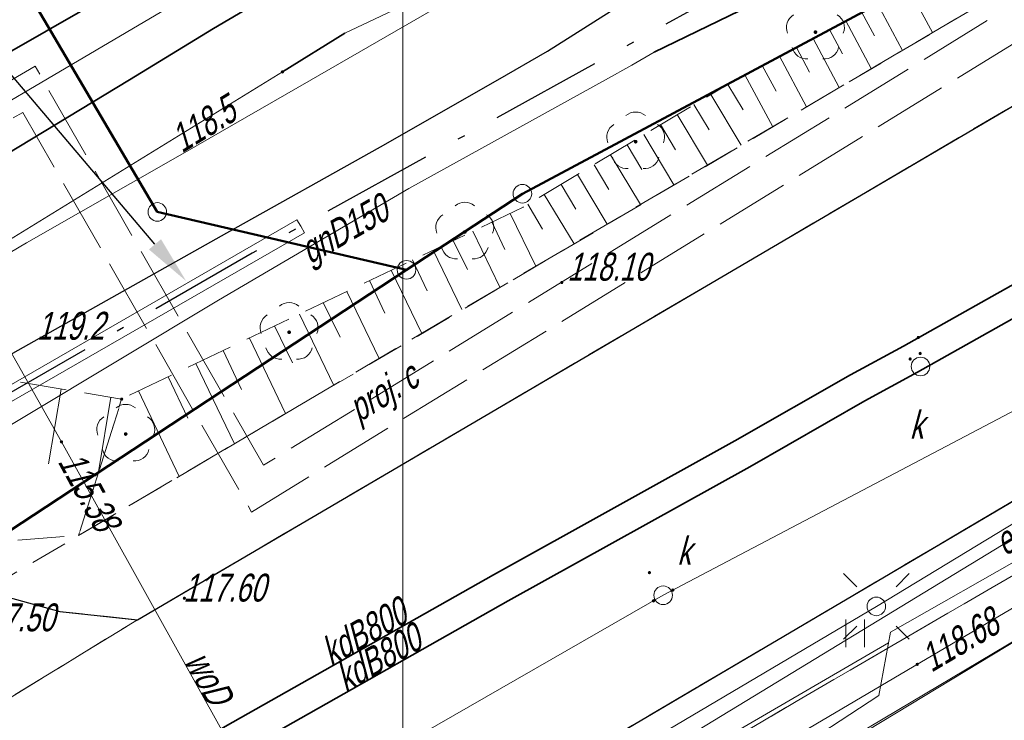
# Model space of a CAD drawing. Extents: x 7463256 to 7464485, y 5957341 to 5958260.
# Tile 188 of 256: x 7463990 to 7464016, y 5957812 to 5957831. Entities that reach past the tile are written whole.
import ezdxf
from ezdxf import colors
from ezdxf.entities.mleader import LeaderData, LeaderLine
from ezdxf.enums import TextEntityAlignment as Align
from ezdxf.math import Vec2, Vec3

# ---------------------------------------------------------------- set-up
doc = ezdxf.new("R2010")
doc.units = 0
doc.header["$MEASUREMENT"] = 0
for name, pattern in [('1.5_0.5', [2, 1.5, -0.5]), ('218-500', [1, 0.5, -0.5]), ('GAK', [5.2, 3, -1, 0.2, -1]), ('l219_500', [0]), ('mz1.0_0.5', [1.5, 1, -0.5]), ('mz1.25_0.5', [1.75, 1.25, -0.5]), ('mz2.0_0.5', [2.5, 2, -0.5])]:
    doc.linetypes.add(name, pattern=pattern)
doc.layers.get('0').update_dxf_attribs({"color": 2, "linetype": 'CONTINUOUS', "lineweight": 5})
for name, color, linetype in [('000 Inne (niezydentyfikowane)', 7, 'CONTINUOUS'), ('202-Punkt graniczny stabilizowany trwale', 7, 'CONTINUOUS'), ('218-Granica użytku', 7, 'CONTINUOUS'), ('219-Linia granicy', 7, 'CONTINUOUS'), ('chodnik (powierzchnia)', 7, 'CONTINUOUS'), ('drzewo liściaste (punkt)', 7, 'CONTINUOUS'), ('jezdnia (powierzchnia)', 7, 'CONTINUOUS'), ('krawężnik (linia)', 7, 'CONTINUOUS'), ('latarnia na słupie lub maszcie (punkt)', 7, 'CONTINUOUS'), ('przewód ciepłowniczy (linia)', 7, 'CONTINUOUS'), ('przewód ciepłowniczy - projektowany lub w budowie (linia) - ob. projektowany', 7, 'CONTINUOUS'), ('przewód ciepłowniczy - projektowany lub w budowie (linia) - ob. projektowany-Atr1', 7, 'CONTINUOUS'), ('przewód elektroenergetyczny (linia)', 7, 'CONTINUOUS'), ('przewód elektroenergetyczny (linia)-Atr1', 7, 'CONTINUOUS'), ('przewód gazowy (linia)', 7, 'CONTINUOUS'), ('przewód gazowy (linia)-Atr1', 7, 'CONTINUOUS'), ('przewód kanalizacyjny (linia)', 7, 'CONTINUOUS'), ('przewód kanalizacyjny (linia)-Atr1', 7, 'CONTINUOUS'), ('przewód telekomunikacyjny (linia)', 7, 'CONTINUOUS'), ('przewód wodociągowy (linia)', 7, 'CONTINUOUS'), ('przewód wodociągowy (linia)-Atr1', 7, 'CONTINUOUS'), ('punkt o określonej wysokości (sieć elektroenergetyczna)', 7, 'CONTINUOUS'), ('punkt o określonej wysokości (sieć elektroenergetyczna)-Atr2', 7, 'CONTINUOUS'), ('punkt o określonej wysokości (sieć kanalizacyjna)', 7, 'CONTINUOUS'), ('punkt o określonej wysokości (sieć telekomunikacyjna)', 7, 'CONTINUOUS'), ('punkt o określonej wysokości (sieć telekomunikacyjna)-Atr2', 7, 'CONTINUOUS'), ('punkt o określonej wysokości (sieć wodociągowa)', 7, 'CONTINUOUS'), ('punkt o określonej wysokości (sieć wodociągowa)-Atr2', 7, 'CONTINUOUS'), ('punkt wysokościowy naturalny', 7, 'CONTINUOUS'), ('punkt wysokościowy naturalny-Atr2', 7, 'CONTINUOUS'), ('punkt wysokościowy sztuczny', 7, 'CONTINUOUS'), ('punkt wysokościowy sztuczny-Atr2', 7, 'CONTINUOUS'), ('rura ochronna - przewód ciepłowniczy (linia)', 7, 'CONTINUOUS'), ('rura ochronna - przewód elektroenergetyczny (linia)', 7, 'CONTINUOUS'), ('rura ochronna - przewód gazowy (linia)', 7, 'CONTINUOUS'), ('rura ochronna - przewód kanalizacyjny (linia)', 7, 'CONTINUOUS'), ('skarpa nieumocniona (powierzchnia)', 7, 'CONTINUOUS'), ('studzienka okrągła - przewód kanalizacyjny (punkt)', 7, 'CONTINUOUS'), ('studzienka okrągła - przewód kanalizacyjny (punkt)-Atr17', 7, 'CONTINUOUS'), ('słup (punkt)', 7, 'CONTINUOUS'), ('trawnik (powierzchnia)', 7, 'CONTINUOUS'), ('trawnik (powierzchnia) - symbol', 7, 'CONTINUOUS'), ('Wstawianie ramki sekcyjnej z opisem', 7, 'CONTINUOUS')]:
    doc.layers.add(name, color=color, linetype=linetype)
for name, color, linetype, lineweight in [('@proj.rury', 7, 'CONTINUOUS', 20), ('____proj LSN', 1, 'CONTINUOUS', 5), ('OBMBS-21-18876-opis proj', 1, 'CONTINUOUS', 18)]:
    doc.layers.add(name, color=color, linetype=linetype, lineweight=lineweight)
doc.styles.get("Standard").update_dxf_attribs({"font": 'txt', "width": 0.75})

# ---------------------------------------------------------------- blocks, each defined once
blk = doc.blocks.new('PW01')
at = {"linetype": 'Continuous', "lineweight": 13}
h = blk.add_hatch(color=0, dxfattribs=at)
edge = h.paths.add_edge_path()
edge.add_arc((0, 0), 0.045, 0, 360)
blk = doc.blocks.new('OP021')
at = {"linetype": 'Continuous', "lineweight": 13}
h = blk.add_hatch(color=0, dxfattribs=at)
edge = h.paths.add_edge_path()
edge.add_arc((0, 0), 0.05, 0, 360)
at = {"color": 0, "linetype": 'Continuous', "lineweight": 13}
for centre, start, end in [((0, 0.4), 49.272, 130.728), ((-0.38, 0.124), 121.308, 202.548), ((0.38, 0.124), 337.452, 58.692), ((-0.235, -0.324), 193.221, 274.871), ((0.235, -0.324), 265.129, 346.779)]:
    blk.add_arc(centre, 0.4, start, end, dxfattribs=at)
blk = doc.blocks.new('PW02')
at = {"linetype": 'Continuous', "lineweight": 13}
h = blk.add_hatch(color=0, dxfattribs=at)
edge = h.paths.add_edge_path()
edge.add_arc((0, 0), 0.045, 0, 360)
blk = doc.blocks.new('US15')
at = {"color": 0, "linetype": 'Continuous', "lineweight": 13}
blk.add_circle((0, 0), 0.25, dxfattribs=at)
blk = doc.blocks.new('SM04')
at = {"color": 0, "linetype": 'Continuous', "lineweight": 13}
blk.add_circle((0, 0), 0.25, dxfattribs=at)
blk = doc.blocks.new('SM011')
at = {"color": 0, "linetype": 'Continuous', "lineweight": 13}
for p, q in [((-0.53, 0.531), (-0.883, 0.884)), ((0.531, 0.531), (0.884, 0.884)), ((-0.53, -0.53), (-0.883, -0.883)), ((0.531, -0.53), (0.884, -0.883))]:
    blk.add_line(p, q, dxfattribs=at)
blk = doc.blocks.new('TU04')
at = {"color": 0, "linetype": 'Continuous', "lineweight": 13}
for p, q in [((0, 0), (0, 0.75)), ((0.5, 0), (0.5, 0.75))]:
    blk.add_line(p, q, dxfattribs=at)
blk = doc.blocks.new('202')
at = {"color": 0, "linetype": 'Continuous', "lineweight": 0}
blk.add_circle((0, 0), 0.25, dxfattribs=at)

msp = doc.modelspace()

# ---------------------------------------------------------------- linework, layer by layer
at = {"layer": '000 Inne (niezydentyfikowane)', "color": 7, "linetype": 'Continuous', "lineweight": 13}
for p, q in [((7464013.61, 5957831.52), (7464014.26, 5957830.31)), ((7464012.78, 5957831.08), (7464013.45, 5957829.83)), ((7464011.93, 5957830.62), (7464012.61, 5957829.34)), ((7464012.36, 5957830.85), (7464012.7, 5957830.22)), ((7464011.49, 5957830.39), (7464011.84, 5957829.74)), ((7464011.05, 5957830.15), (7464011.75, 5957828.83)), ((7464010.6, 5957829.91), (7464010.95, 5957829.24)), ((7464010.14, 5957829.67), (7464010.87, 5957828.31)), ((7464009.68, 5957829.42), (7464010.05, 5957828.73)), ((7464009.21, 5957829.17), (7464009.96, 5957827.77)), ((7464008.75, 5957828.91), (7464009.16, 5957828.23)), ((7464008.29, 5957828.64), (7464009.11, 5957827.28)), ((7464007.84, 5957828.37), (7464008.25, 5957827.69)), ((7464007.39, 5957828.1), (7464008.2, 5957826.74)), ((7464006.94, 5957827.83), (7464007.34, 5957827.15)), ((7464006.49, 5957827.56), (7464007.3, 5957826.21)), ((7464006.04, 5957827.29), (7464006.44, 5957826.62)), ((7464005.59, 5957827.02), (7464006.4, 5957825.68)), ((7464005.15, 5957826.75), (7464005.55, 5957826.08)), ((7464004.7, 5957826.49), (7464005.5, 5957825.15)), ((7464004.26, 5957826.22), (7464004.66, 5957825.55)), ((7464003.81, 5957825.95), (7464004.61, 5957824.62)), ((7464003.37, 5957825.69), (7464003.76, 5957825.02)), ((7464002.89, 5957825.44), (7464003.58, 5957824.02)), ((7464002.4, 5957825.21), (7464002.75, 5957824.47)), ((7464001.89, 5957824.96), (7464002.61, 5957823.45)), ((7464001.36, 5957824.71), (7464001.74, 5957823.93)), ((7464000.82, 5957824.45), (7464001.59, 5957822.85)), ((7464000.26, 5957824.19), (7464000.66, 5957823.36)), ((7463999.69, 5957823.91), (7464000.51, 5957822.21)), ((7463999.1, 5957823.63), (7463999.52, 5957822.75)), ((7463998.49, 5957823.34), (7463999.36, 5957821.53)), ((7463997.86, 5957823.04), (7463998.31, 5957822.11)), ((7463997.22, 5957822.73), (7463998.14, 5957820.81)), ((7463996.55, 5957822.41), (7463997.03, 5957821.42)), ((7463995.87, 5957822.08), (7463996.84, 5957820.05)), ((7463995.16, 5957821.75), (7463995.66, 5957820.7)), ((7463994.43, 5957821.4), (7463995.47, 5957819.24)), ((7463993.68, 5957821.04), (7463994.21, 5957819.93)), ((7463990.8, 5957820.71), (7463990.46, 5957818.7)), ((7463992.88, 5957820.66), (7463993.98, 5957818.36)), ((7463992.14, 5957820.49), (7463991.81, 5957818.48))]:
    msp.add_line(p, q, dxfattribs=at)
at = {"layer": '218-Granica użytku', "color": 3, "linetype": '218-500', "lineweight": 18, "flags": 128}
for points in [[(7464034.05, 5957842.44), (7464003.22, 5957825.97)], [(7463990.15, 5957830.98), (7463993.39, 5957825.48)], [(7464003.22, 5957825.97), (7464000.1, 5957823.92)], [(7463993.39, 5957825.48), (7464000.1, 5957823.92)], [(7464000.1, 5957823.92), (7463972.66, 5957805.88)]]:
    msp.add_lwpolyline(points, dxfattribs=at)
at = {"layer": '219-Linia granicy', "color": 3, "linetype": 'l219_500', "lineweight": 50, "flags": 128}
for points in [[(7464034.05, 5957842.44), (7464003.22, 5957825.97)], [(7463993.39, 5957825.48), (7463990.15, 5957830.98)], [(7464003.22, 5957825.97), (7464000.1, 5957823.92)], [(7464000.1, 5957823.92), (7463993.39, 5957825.48)], [(7464000.1, 5957823.92), (7463972.66, 5957805.88)]]:
    msp.add_lwpolyline(points, dxfattribs=at)
at = {"layer": '@proj.rury'}
for p, q in [((7463976.177, 5957813.192), (7463997.151, 5957825.266)), ((7463997.151, 5957825.266), (7463997.251, 5957825.093)), ((7463997.351, 5957824.919), (7463997.251, 5957825.093)), ((7463976.376, 5957812.845), (7463997.351, 5957824.919))]:
    msp.add_line(p, q, dxfattribs=at)
at = {"layer": 'chodnik (powierzchnia)', "color": 7, "linetype": 'mz1.0_0.5', "lineweight": 18, "flags": 128}
for points in [[(7463988.75, 5957815.28), (7464034.36, 5957842.14), (7464028.16, 5957849.53), (7464028.27, 5957849.56), (7464028.54, 5957849.63), (7464028.82, 5957849.69), (7464029.1, 5957849.73), (7464029.39, 5957849.75), (7464029.67, 5957849.76), (7464029.96, 5957849.75), (7464030.24, 5957849.73), (7464030.52, 5957849.69), (7464030.77, 5957849.64), (7464031.02, 5957849.57), (7464031.26, 5957849.49), (7464031.5, 5957849.4), (7464033.98, 5957846.34), (7464034.25, 5957846.49), (7464036.19, 5957843.22), (7464036.42, 5957841.89), (7464036.35, 5957840.19), (7464021.02, 5957831.03), (7463992.86, 5957814.5), (7463990.77, 5957814.72)], [(7464044.81, 5957827.52), (7463993.27, 5957797.42), (7463967.7, 5957782.68), (7463966.96, 5957782.3), (7463925.12, 5957757.84), (7463915.69, 5957753.07), (7463914.83, 5957754.63), (7463914.43, 5957756.26), (7463923.36, 5957761.47), (7463965, 5957785.93), (7463991.54, 5957801.2), (7464040.11, 5957829.49), (7464042.09, 5957829.03), (7464043.6, 5957828.27)]]:
    msp.add_lwpolyline(points, close=True, dxfattribs=at)
at = {"layer": 'jezdnia (powierzchnia)', "color": 7, "linetype": '1.5_0.5', "lineweight": 18, "flags": 128}
msp.add_lwpolyline([(7464435.78, 5957969.39), (7464432.43, 5957972.86), (7464429.42, 5957974.41), (7464426.04, 5957975.11), (7464423.57, 5957975.29), (7464415.47, 5957975.65), (7464371.24, 5957977.61), (7464365.3, 5957977.72), (7464358.84, 5957977.54), (7464346.65, 5957976.28), (7464334.12, 5957974.86), (7464314.08, 5957972.37), (7464311.27, 5957971.79), (7464308.65, 5957970.79), (7464306.54, 5957969.49), (7464304.63, 5957967.74), (7464302.38, 5957964.84), (7464301.74, 5957963.57), (7464301.19, 5957962.16), (7464300.69, 5957960.13), (7464300.42, 5957957.35), (7464300.44, 5957956.63), (7464301.34, 5957947.07), (7464297.39, 5957932.65), (7464296.35, 5957938.67), (7464295.41, 5957944.67), (7464295.17, 5957946.64), (7464294.07, 5957955.56), (7464293.61, 5957956.95), (7464292.71, 5957958.8), (7464291.04, 5957961.16), (7464288.7, 5957963.43), (7464286.48, 5957964.87), (7464282.67, 5957966.24), (7464279.68, 5957966.6), (7464275.55, 5957966.1), (7464272.53, 5957965.24), (7464268.15, 5957963.7), (7464261.6, 5957961.09), (7464256.13, 5957958.63), (7464254.19, 5957957.73), (7464203.13, 5957927.95), (7464201.44, 5957926.95), (7464180.61, 5957914.62), (7464165.37, 5957905.54), (7464161.93, 5957903.53), (7464100.25, 5957867.28), (7464064.71, 5957846.22), (7464055.2, 5957840.55), (7464053.84, 5957839.49), (7464052.69, 5957837.84), (7464051.91, 5957836.3), (7464051.31, 5957834.34), (7464051.05, 5957832.31), (7464051.31, 5957830.32), (7464051.63, 5957829.49), (7464053.32, 5957826.48), (7464047.06, 5957824.65), (7464046.37, 5957825.86), (7464044.81, 5957827.52), (7464043.6, 5957828.27), (7464042.09, 5957829.03), (7464040.11, 5957829.49), (7464038.12, 5957829.49), (7464036.05, 5957829.05), (7464034.47, 5957828.33), (7463990.77, 5957802.57), (7463984.67, 5957799.1), (7463963.97, 5957788.11), (7463953.9, 5957782.45), (7463916.77, 5957760.61), (7463915.43, 5957759.41), (7463915.19, 5957759.06), (7463914.98, 5957758.7), (7463914.81, 5957758.32), (7463914.66, 5957757.92), (7463914.55, 5957757.51), (7463914.48, 5957757.1), (7463914.44, 5957756.68), (7463914.43, 5957756.26), (7463914.83, 5957754.63), (7463915.69, 5957753.07), (7463915.97, 5957752.41), (7463916.13, 5957752.13), (7463917.59, 5957749.55), (7463915.13, 5957748.12), (7463913.12, 5957750.74), (7463911.87, 5957752.81), (7463910.63, 5957754.01), (7463910.25, 5957754.23), (7463909.85, 5957754.42), (7463909.44, 5957754.57), (7463909.02, 5957754.68), (7463908.58, 5957754.76), (7463908.15, 5957754.79), (7463907.71, 5957754.78), (7463907.27, 5957754.73), (7463905.57, 5957754.08), (7463866.26, 5957731.41), (7463858.61, 5957727.02), (7463857.72, 5957725.98), (7463855.16, 5957717.14), (7463854.76, 5957719.2), (7463853.89, 5957720.78), (7463852.79, 5957721.69), (7463851.14, 5957722.42), (7463850.42, 5957722.32), (7463846.1, 5957719.79), (7463840.56, 5957716.65), (7463836.11, 5957713.89), (7463831.61, 5957710.47), (7463828.31, 5957707.66), (7463822.22, 5957701.89), (7463817.3, 5957696.82), (7463812.7, 5957691.61), (7463812.45, 5957691.34), (7463806.98, 5957684.37), (7463803.64, 5957679.75), (7463801.45, 5957676.28), (7463793.55, 5957663.48), (7463792.86, 5957661.7), (7463792.97, 5957659.75), (7463793.77, 5957657.97), (7463795.13, 5957656.54), (7463794.29, 5957652.43), (7463792.69, 5957652.63), (7463790.95, 5957652.54), (7463789.5, 5957652.32), (7463787.98, 5957651.93), (7463786.22, 5957650.98), (7463785.18, 5957649.81), (7463783.63, 5957647.28), (7463741.4, 5957578.12), (7463740.09, 5957575.93), (7463739.68, 5957574.67), (7463739.8, 5957572.76), (7463740.25, 5957571.39), (7463740.85, 5957570.49), (7463741.87, 5957569.43), (7463743.26, 5957568.37), (7463741.42, 5957565.08), (7463740.12, 5957565.67), (7463738.77, 5957566.02), (7463737.29, 5957566.06), (7463735.98, 5957565.85), (7463734.34, 5957565.14), (7463733.02, 5957564.22), (7463732.29, 5957563.18), (7463701.08, 5957512.16), (7463700.31, 5957510.77), (7463700.32, 5957510.77), (7463696.94, 5957505.36), (7463687.39, 5957489.52), (7463687.14, 5957489.11), (7463686.89, 5957488.7), (7463686.65, 5957488.29), (7463686.42, 5957487.87), (7463686.19, 5957487.45), (7463685.97, 5957487.02), (7463685.76, 5957486.59), (7463685.55, 5957486.16), (7463685.35, 5957485.73), (7463685.15, 5957485.29), (7463684.96, 5957484.85), (7463684.77, 5957484.4), (7463684.58, 5957483.96), (7463684.39, 5957483.51), (7463684.21, 5957483.06), (7463684.03, 5957482.61), (7463683.85, 5957482.17), (7463683.67, 5957481.72), (7463683.5, 5957481.27), (7463683.32, 5957480.81), (7463683.15, 5957480.36), (7463682.98, 5957479.91), (7463682.81, 5957479.45), (7463682.65, 5957479), (7463682.49, 5957478.54), (7463682.32, 5957478.08), (7463682.17, 5957477.62), (7463682.01, 5957477.15), (7463681.86, 5957476.69), (7463681.71, 5957476.22), (7463681.56, 5957475.76), (7463681.41, 5957475.29), (7463681.27, 5957474.82), (7463681.13, 5957474.35), (7463681, 5957473.88), (7463680.87, 5957473.41), (7463680.74, 5957472.94), (7463680.61, 5957472.47), (7463680.48, 5957471.99), (7463680.36, 5957471.52), (7463680.25, 5957471.05), (7463680.13, 5957470.57), (7463680.02, 5957470.09), (7463679.91, 5957469.61), (7463679.81, 5957469.12), (7463679.71, 5957468.64), (7463679.61, 5957468.16), (7463679.52, 5957467.67), (7463679.42, 5957467.19), (7463679.33, 5957466.7), (7463679.25, 5957466.22), (7463679.16, 5957465.73), (7463679.08, 5957465.25), (7463679, 5957464.76), (7463678.93, 5957464.27), (7463678.85, 5957463.78), (7463678.78, 5957463.28), (7463678.72, 5957462.79), (7463678.65, 5957462.3), (7463678.59, 5957461.81), (7463678.53, 5957461.31), (7463678.47, 5957460.82), (7463678.42, 5957460.33), (7463678.36, 5957459.83), (7463678.31, 5957459.34), (7463678.26, 5957458.84), (7463678.22, 5957458.35), (7463678.17, 5957457.85), (7463678.13, 5957457.36), (7463678.09, 5957456.86), (7463678.05, 5957456.37), (7463678.02, 5957455.87), (7463677.99, 5957455.41), (7463677.96, 5957454.94), (7463677.93, 5957454.48), (7463677.91, 5957454.01), (7463677.89, 5957453.55), (7463677.87, 5957453.08), (7463677.86, 5957452.62), (7463677.85, 5957452.15), (7463677.84, 5957451.69), (7463677.84, 5957451.22), (7463677.84, 5957450.76), (7463677.85, 5957450.29), (7463677.86, 5957449.83), (7463677.87, 5957449.36), (7463670.59, 5957467.12), (7463670.68, 5957467.58), (7463670.78, 5957468.04), (7463670.89, 5957468.5), (7463670.99, 5957468.96), (7463671.11, 5957469.42), (7463671.22, 5957469.87), (7463671.34, 5957470.33), (7463671.46, 5957470.78), (7463671.59, 5957471.24), (7463671.72, 5957471.69), (7463671.86, 5957472.14), (7463672, 5957472.59), (7463672.14, 5957473.04), (7463673.46, 5957477.28), (7463673.58, 5957477.76), (7463673.68, 5957478.24), (7463673.77, 5957478.73), (7463673.84, 5957479.22), (7463673.89, 5957479.71), (7463673.93, 5957480.2), (7463673.95, 5957480.7), (7463673.95, 5957481.19), (7463673.93, 5957481.63), (7463673.91, 5957482.08), (7463673.86, 5957482.52), (7463673.81, 5957482.96), (7463673.74, 5957483.4), (7463673.66, 5957483.84), (7463673.57, 5957484.28), (7463673.47, 5957484.71), (7463673.35, 5957485.14), (7463673.2, 5957485.61), (7463673.02, 5957486.08), (7463672.82, 5957486.54), (7463672.6, 5957486.99), (7463672.36, 5957487.42), (7463672.1, 5957487.85), (7463671.82, 5957488.26), (7463671.52, 5957488.66), (7463671.25, 5957489.02), (7463670.95, 5957489.36), (7463670.64, 5957489.68), (7463670.3, 5957489.97), (7463669.95, 5957490.25), (7463669.57, 5957490.5), (7463669.19, 5957490.73), (7463668.78, 5957490.93), (7463668.37, 5957491.1), (7463667.96, 5957491.31), (7463667.54, 5957491.51), (7463667.12, 5957491.7), (7463666.7, 5957491.89), (7463666.27, 5957492.06), (7463665.84, 5957492.23), (7463665.41, 5957492.38), (7463664.97, 5957492.53), (7463642.84, 5957508.24), (7463669.89, 5957497.69), (7463670.31, 5957497.52), (7463670.74, 5957497.36), (7463671.18, 5957497.22), (7463671.62, 5957497.11), (7463672.07, 5957497.01), (7463672.52, 5957496.93), (7463672.97, 5957496.87), (7463673.43, 5957496.83), (7463673.89, 5957496.8), (7463674.34, 5957496.8), (7463674.8, 5957496.82), (7463675.3, 5957496.85), (7463675.79, 5957496.9), (7463676.29, 5957496.96), (7463676.78, 5957497.02), (7463677.27, 5957497.1), (7463677.76, 5957497.19), (7463678.25, 5957497.29), (7463678.74, 5957497.4), (7463679.22, 5957497.52), (7463679.7, 5957497.65), (7463680.18, 5957497.79), (7463680.66, 5957497.94), (7463681.12, 5957498.11), (7463681.59, 5957498.29), (7463682.05, 5957498.49), (7463682.49, 5957498.71), (7463682.94, 5957498.94), (7463683.37, 5957499.19), (7463683.81, 5957499.43), (7463684.24, 5957499.68), (7463684.65, 5957499.96), (7463685.06, 5957500.25), (7463685.45, 5957500.55), (7463685.83, 5957500.88), (7463686.2, 5957501.21), (7463686.55, 5957501.56), (7463686.89, 5957501.93), (7463688.47, 5957503.86), (7463689.58, 5957505.52), (7463695.05, 5957514.51), (7463697.35, 5957517.63), (7463699.52, 5957521.26), (7463701.68, 5957524.9), (7463703.98, 5957528.54), (7463706.45, 5957532.61), (7463709.76, 5957538.71), (7463712.45, 5957543.07), (7463719.87, 5957554.72), (7463722.1, 5957558.36), (7463724.25, 5957562.41), (7463732.9, 5957576.65), (7463767.27, 5957632.9), (7463796.54, 5957680.74), (7463799.31, 5957684.89), (7463802.28, 5957688.92), (7463805.13, 5957692.62), (7463808.07, 5957696.14), (7463812, 5957700.58), (7463813.05, 5957701.59), (7463815.17, 5957703.91), (7463818.63, 5957707.32), (7463821.81, 5957710.38), (7463824, 5957712.35), (7463825.06, 5957713.31), (7463827.47, 5957715.22), (7463831.55, 5957718.14), (7463834.51, 5957720.09), (7463871.58, 5957742.02), (7463872.84, 5957742.74), (7463873.73, 5957743.25), (7463884.95, 5957749.82), (7463947.94, 5957787.04), (7463958.13, 5957793.13), (7463978.66, 5957805.82), (7463992.86, 5957814.5), (7464021.02, 5957831.03), (7464036.35, 5957840.19), (7464045.52, 5957845.62), (7464072.76, 5957861.89), (7464098.08, 5957876.78), (7464143.2, 5957903.29), (7464143.83, 5957904.35), (7464144.42, 5957906.04), (7464144.87, 5957907.87), (7464144.93, 5957908.37), (7464145, 5957909.96), (7464144.74, 5957911.42), (7464152.37, 5957912.8), (7464152.74, 5957912.55), (7464154.03, 5957911.87), (7464155.59, 5957911.35), (7464156.76, 5957911.33), (7464160.57, 5957913.58), (7464192.28, 5957932.28), (7464213.7, 5957945.07), (7464214.43, 5957945.48), (7464238.65, 5957959.71), (7464249.15, 5957965.6), (7464251.26, 5957966.66), (7464253.69, 5957967.84), (7464257.35, 5957969.46), (7464261.98, 5957971.33), (7464263.31, 5957972), (7464273.13, 5957975.13), (7464277.92, 5957976.24), (7464280.42, 5957977.04), (7464282.71, 5957978.14), (7464285.69, 5957980.47), (7464287.52, 5957982.76), (7464288.9, 5957985.47), (7464289.81, 5957990.22), (7464289.57, 5957993.19), (7464288.87, 5958000.11), (7464295.35, 5958000.29), (7464295.83, 5957995.88), (7464296.53, 5957992.32), (7464297.86, 5957989.04), (7464299.36, 5957986.74), (7464301.71, 5957984.36), (7464305.3, 5957982.36), (7464307.82, 5957981.66), (7464311.17, 5957981.45), (7464364.74, 5957987.95), (7464391.32, 5957991.11), (7464398.1, 5957991.95), (7464414.27, 5957994.02), (7464414.84, 5957994.09), (7464425.44, 5957995.47), (7464427.97, 5957995.83), (7464434.5, 5957997.95), (7464434.9, 5957998.22), (7464435.3, 5957998.5), (7464435.68, 5957998.8), (7464436.05, 5957999.11), (7464436.4, 5957999.44), (7464436.74, 5957999.78), (7464437.07, 5958000.13), (7464437.39, 5958000.5), (7464437.69, 5958000.88), (7464437.97, 5958001.27), (7464438.24, 5958001.67), (7464438.49, 5958002.08), (7464438.73, 5958002.5), (7464438.95, 5958002.94), (7464439.15, 5958003.37), (7464439.33, 5958003.82), (7464439.5, 5958004.28), (7464439.65, 5958004.74), (7464439.78, 5958005.2), (7464439.89, 5958005.67), (7464439.98, 5958006.15), (7464440.05, 5958006.62), (7464440.11, 5958007.1), (7464440.14, 5958007.59), (7464440.16, 5958008.07), (7464437.87, 5957962.55), (7464436.62, 5957968.02)], close=True, dxfattribs=at)
msp.add_lwpolyline([(7463967.602, 5957847.513), (7463985.42, 5957818.21), (7463987.28, 5957816.09), (7463988.75, 5957815.28), (7463990.77, 5957814.72), (7463992.86, 5957814.5), (7463978.66, 5957805.82), (7463980.23, 5957808.11), (7463980.9, 5957809.69), (7463981.31, 5957812.56), (7463980.38, 5957814.85), (7463965.93, 5957838.77), (7463962.518, 5957844.412)], dxfattribs=at)
at = {"layer": 'krawężnik (linia)', "color": 7, "linetype": 'Continuous', "lineweight": 25, "flags": 128}
for points in [[(7463967.602, 5957847.513), (7463985.42, 5957818.21), (7463987.28, 5957816.09), (7463988.75, 5957815.28), (7463990.77, 5957814.72), (7463992.86, 5957814.5)], [(7463992.86, 5957814.5), (7464021.02, 5957831.03), (7464036.35, 5957840.19)], [(7463916.77, 5957760.61), (7463953.9, 5957782.45), (7463963.97, 5957788.11), (7463984.67, 5957799.1), (7463990.77, 5957802.57), (7464034.47, 5957828.33), (7464036.05, 5957829.05), (7464038.12, 5957829.49), (7464040.11, 5957829.49), (7464042.09, 5957829.03), (7464043.6, 5957828.27), (7464044.81, 5957827.52), (7464046.37, 5957825.86), (7464047.06, 5957824.65)]]:
    msp.add_lwpolyline(points, dxfattribs=at)
at = {"layer": 'przewód ciepłowniczy (linia)', "color": 212, "linetype": 'Continuous', "lineweight": 18, "flags": 128}
msp.add_lwpolyline([(7463939.11, 5957798.78), (7463955.18, 5957808.29), (7463955.69, 5957809.59), (7463953, 5957814.8), (7463952.74, 5957816.05), (7463952.73, 5957817.35), (7463959.24, 5957820.83), (7463960.63, 5957821.11), (7463961.55, 5957820.24), (7463961.62, 5957819.81), (7463963.92, 5957815.05), (7463964.96, 5957814.78), (7463966.03, 5957814.78), (7463978.86, 5957822.3), (7463986.19, 5957826.57), (7463993.21, 5957830.7), (7463999.71, 5957834.53), (7464019.69, 5957846.34)], dxfattribs=at)
at = {"layer": 'przewód ciepłowniczy - projektowany lub w budowie (linia) - ob. projektowany', "color": 212, "linetype": 'mz2.0_0.5', "lineweight": 18, "flags": 128}
for points in [[(7463827.45, 5957686.81), (7463846.51, 5957707.33), (7463837.98, 5957727.66), (7463921.05, 5957775.08), (7463942.95, 5957787.9), (7463968.43, 5957803.38), (7463962.63, 5957813.37), (7463990.1, 5957829.4), (7463996.25, 5957818.66), (7464026.15, 5957837.03), (7464036.53, 5957843.58), (7464048.34, 5957851.03), (7464051.52, 5957852.92), (7464069.07, 5957863.22), (7464072.1, 5957864.8), (7464075.65, 5957866.88), (7464079.8, 5957868.9), (7464096.3, 5957878.8), (7464114.52, 5957889.73), (7464110.7, 5957895.89), (7464137.6, 5957910.6), (7464169.07, 5957928.77), (7464165.42, 5957934.93), (7464175.2, 5957940.28), (7464178.92, 5957933.88), (7464207.9, 5957951.17), (7464220.7, 5957958.86), (7464224.58, 5957961.12), (7464228.92, 5957963.56), (7464232.65, 5957965.56), (7464236.86, 5957967.74), (7464243.8, 5957971.13), (7464248.79, 5957973.41), (7464251.98, 5957974.81), (7464257.04, 5957976.93), (7464262.4, 5957979.02)], [(7463828.18, 5957686.27), (7463847.57, 5957707.15), (7463839.12, 5957727.27), (7463921.5, 5957774.3), (7463943.41, 5957787.13), (7463969.65, 5957803.07), (7463963.86, 5957813.04), (7463989.77, 5957828.16), (7463995.93, 5957817.4), (7464026.63, 5957836.27), (7464046.58, 5957848.86), (7464051.98, 5957852.14), (7464069.5, 5957862.44), (7464072.54, 5957864.01), (7464076.07, 5957866.09), (7464080.23, 5957868.1), (7464099.97, 5957879.95), (7464115.76, 5957889.43), (7464111.96, 5957895.55), (7464138.04, 5957909.82), (7464163.77, 5957924.67), (7464170.31, 5957928.45), (7464166.67, 5957934.59), (7464174.87, 5957939.07), (7464178.6, 5957932.64), (7464202.44, 5957946.87), (7464216.91, 5957955.5), (7464219.67, 5957957.19), (7464222.67, 5957958.98), (7464226.35, 5957961.09), (7464229.83, 5957963.03), (7464233.13, 5957964.8), (7464240.24, 5957968.41), (7464245.86, 5957971.1), (7464249.49, 5957972.74), (7464256.37, 5957975.68), (7464262.76, 5957978.18)]]:
    msp.add_lwpolyline(points, dxfattribs=at)
at = {"layer": 'przewód elektroenergetyczny (linia)', "color": 1, "linetype": 'Continuous', "lineweight": 18, "flags": 128}
for points in [[(7463940.57, 5957795.91), (7463943.95, 5957798.07), (7463947.77, 5957800.52), (7463956.72, 5957805.44), (7463968.14, 5957811.88), (7463974.88, 5957815.77), (7463989.87, 5957824.65), (7463994.07, 5957827.04), (7463997.53, 5957829.04), (7464004.46, 5957833.04), (7464015.08, 5957839.22), (7464033.55, 5957850.74), (7464041.34, 5957855.23), (7464060.73, 5957867.36), (7464076.97, 5957878.65), (7464094.2, 5957890.23), (7464099.12, 5957893.51), (7464116.3, 5957904.7), (7464136.98, 5957918.51), (7464147.1, 5957924.98), (7464187.29, 5957950.12)], [(7463943.16, 5957798.77), (7463944.43, 5957799.77), (7463949.73, 5957802.27), (7463979.35, 5957819.12), (7463986.95, 5957823.22), (7463996.76, 5957829.25), (7463998.44, 5957830.29), (7464003.27, 5957832.58), (7464004.25, 5957833.04), (7464021.2, 5957842.18), (7464025.09, 5957844.15), (7464029.73, 5957846.87), (7464032.01, 5957848.62), (7464032.58, 5957849.29), (7464023.73, 5957867.1), (7464023.35, 5957868.13), (7464022.11, 5957868.6), (7464021.59, 5957867.32)], [(7463943.01, 5957775.26), (7463947.88, 5957778.12), (7463971.4, 5957791.25), (7463980.82, 5957796.36), (7463989.92, 5957801.57), (7464004.14, 5957809.76), (7464012.75, 5957814.86), (7464034.38, 5957827.98), (7464040.79, 5957828.95), (7464044.53, 5957828)], [(7463932.6, 5957767.49), (7463946.45, 5957775.24), (7463957.63, 5957782.08), (7463968.04, 5957788.01), (7463976.35, 5957791.61), (7463999.57, 5957804.7), (7464002.51, 5957805.71), (7464012.82, 5957812.46), (7464013.13, 5957814.17), (7464016.98, 5957816.36), (7464020.03, 5957818.14), (7464024.48, 5957820.84), (7464030.38, 5957824.61), (7464036.62, 5957828.28), (7464040.33, 5957828.32), (7464042.87, 5957827.61), (7464046.3, 5957824.22)], [(7464059.164, 5957797.959), (7464053.35, 5957807.67), (7464045.58, 5957820.42), (7464037.86, 5957823.45), (7464032.01, 5957825.29), (7464030.64, 5957825.34), (7464018.64, 5957818.03), (7464005.46, 5957810.01), (7463997.83, 5957805.4), (7463989.24, 5957800.74), (7463982.53, 5957797.14), (7463964.85, 5957787.35), (7463952.9, 5957780.74), (7463943.52, 5957775.23)], [(7463902.38, 5957748.1), (7463907.55, 5957751.24), (7463910.89, 5957752.88), (7463920.59, 5957758.37), (7463929.29, 5957763.36), (7463955.47, 5957778.79), (7463972.29, 5957788.41), (7463974.56, 5957789.59), (7463977.88, 5957791.49), (7464001.3, 5957804.74), (7464022.63, 5957817.64), (7464033.15, 5957824.06), (7464033.75, 5957824.33), (7464034.55, 5957824.34), (7464038.73, 5957823.14), (7464042.08, 5957822.08), (7464046.16, 5957820.15), (7464052.82, 5957809.59), (7464056.52, 5957803.41), (7464059.45, 5957798.24), (7464059.505, 5957798.149)], [(7463905.34, 5957744.65), (7463910.39, 5957747.47), (7463917.41, 5957751.56), (7463915.21, 5957755.68), (7463916.83, 5957758.97), (7463923.16, 5957762.79), (7463933.11, 5957768.77), (7463937.95, 5957771.76), (7463948.73, 5957777.67), (7463958.17, 5957782.94), (7463965.81, 5957787.46), (7463970.06, 5957789.96), (7463973.03, 5957791.65), (7463981.01, 5957796.06), (7463986.56, 5957799.06), (7463996.56, 5957804.36), (7464005.41, 5957809.42), (7464013.08, 5957813.88)]]:
    msp.add_lwpolyline(points, dxfattribs=at)
at = {"layer": 'przewód gazowy (linia)', "color": 40, "linetype": 'Continuous', "lineweight": 18, "flags": 128}
for points in [[(7464006.17, 5957829.43), (7464006.77, 5957829.78), (7464011.38, 5957832.02), (7464018.02, 5957836.19)], [(7464006.17, 5957829.43), (7464005.46, 5957829.04)], [(7463982.11, 5957827.16), (7463986.5, 5957818.83), (7463986.75, 5957818.51), (7463987.1, 5957818.34), (7463995.04, 5957823.1), (7464000.16, 5957826.11), (7464005.46, 5957829.04)]]:
    msp.add_lwpolyline(points, dxfattribs=at)
at = {"layer": 'przewód kanalizacyjny (linia)', "color": 34, "linetype": 'Continuous', "lineweight": 18, "flags": 128}
for points in [[(7464027.29, 5957828.71), (7464013.86, 5957821.17), (7464012.44, 5957820.39), (7464009.34, 5957818.62), (7464002.84, 5957815.01), (7463995.62, 5957810.93), (7463993.54, 5957809.71), (7463986.27, 5957805.53), (7463986.11, 5957805.9), (7463985.92, 5957806.25), (7463993.14, 5957810.41), (7463995.22, 5957811.63), (7464002.44, 5957815.71), (7464008.94, 5957819.32), (7464012.05, 5957821.09), (7464013.48, 5957821.87), (7464026.91, 5957829.41)], [(7464007.01, 5957815.16), (7464023.97, 5957824.08)], [(7463969.53, 5957794.64), (7463997.48, 5957809.69), (7464007.01, 5957815.16)]]:
    msp.add_lwpolyline(points, dxfattribs=at)
at = {"layer": 'przewód telekomunikacyjny (linia)', "color": 30, "linetype": 'Continuous', "lineweight": 18, "flags": 128}
for points in [[(7463934.93, 5957767.49), (7463950.59, 5957776.24), (7463967.83, 5957785.98), (7463975.02, 5957790.4), (7463985.5, 5957795.81), (7464000.58, 5957804.48), (7464017.41, 5957814.5), (7464028.88, 5957821.45), (7464036.26, 5957826.44), (7464036.38, 5957826.54), (7464040.26, 5957829.04), (7464041.29, 5957829.67), (7464055.53, 5957838.1), (7464062.69, 5957842.41), (7464076.59, 5957850.48), (7464089.6, 5957858.14), (7464106.44, 5957867.99), (7464119.93, 5957875.96), (7464136.24, 5957885.65), (7464148.02, 5957892.55), (7464162.57, 5957901.07), (7464178.87, 5957910.73), (7464199.4, 5957922.6)], [(7463922.85, 5957761.06), (7463934.3, 5957767.29), (7463944.84, 5957773.42), (7463954.36, 5957778.9), (7463969, 5957787.27), (7463975.14, 5957790.81), (7463989.01, 5957798.6), (7463998.31, 5957804.19), (7464010.42, 5957811.28), (7464024.07, 5957819.33), (7464036.38, 5957826.54), (7464031.9, 5957811.81), (7464030.29, 5957805.05), (7464034.46, 5957797.7), (7464039.688, 5957787.148)]]:
    msp.add_lwpolyline(points, dxfattribs=at)
at = {"layer": 'przewód wodociągowy (linia)', "color": 5, "linetype": 'Continuous', "lineweight": 18, "flags": 128}
msp.add_lwpolyline([(7463971.79, 5957850.068), (7463972.96, 5957847.9), (7463983.21, 5957832.77), (7463985.31, 5957829.04), (7463990.81, 5957819.29), (7463999.89, 5957802.96), (7463999.99, 5957802.77), (7464000.3, 5957801.77)], dxfattribs=at)
at = {"layer": 'rura ochronna - przewód ciepłowniczy (linia)', "color": 212, "linetype": 'Continuous', "lineweight": 35, "flags": 128}
for points in [[(7463940.48, 5957800.73), (7463953.7, 5957808.78), (7463954.3, 5957809.5), (7463951.83, 5957814.03), (7463951.3, 5957816.54), (7463951.35, 5957817.98), (7463958.72, 5957821.91), (7463960.79, 5957822.48), (7463962.63, 5957820.74), (7463962.77, 5957819.87), (7463964.91, 5957815.97), (7463976.88, 5957822.75), (7463985.01, 5957827.29), (7463988.1, 5957829.04), (7463991.51, 5957830.98), (7464019.9, 5957847.83)], [(7464019.47, 5957844.84), (7463994.9, 5957830.42), (7463992.64, 5957829.04), (7463987.36, 5957825.84), (7463980.83, 5957821.84), (7463967.15, 5957813.58), (7463965, 5957813.58), (7463962.92, 5957814.13), (7463960.46, 5957819.74), (7463959.75, 5957819.74), (7463954.1, 5957816.72), (7463954.17, 5957815.56), (7463957.08, 5957809.67), (7463956.66, 5957807.79), (7463937.74, 5957796.83)]]:
    msp.add_lwpolyline(points, dxfattribs=at)
at = {"layer": 'rura ochronna - przewód elektroenergetyczny (linia)', "color": 6, "linetype": 'Continuous', "lineweight": 30}
msp.add_lwpolyline([(7463943.46, 5957797.88), (7463943.95, 5957798.07), (7463947.78, 5957799.54), (7463951.33, 5957801.21), (7463955.75, 5957803.32), (7463966.18, 5957808.26), (7463979.69, 5957816.17), (7463995.26, 5957824.92), (7463999.4, 5957827.23), (7464002.56, 5957829.04), (7464003.9, 5957829.81), (7464022.04, 5957841.3), (7464024.25, 5957839.79), (7464034.66, 5957845.48), (7464041.51, 5957849.6), (7464062.57, 5957863.09), (7464079, 5957872.5), (7464104.36, 5957888.08), (7464144.44, 5957911.3), (7464151.87, 5957915.32), (7464195.57, 5957940.61)], dxfattribs=at)
at = {"layer": 'rura ochronna - przewód elektroenergetyczny (linia)', "color": 1, "linetype": 'Continuous', "lineweight": 35, "flags": 128}
msp.add_lwpolyline([(7463996.76, 5957829.25), (7463998.44, 5957830.29)], dxfattribs=at)
at = {"layer": 'rura ochronna - przewód gazowy (linia)', "color": 40, "linetype": 'Continuous', "lineweight": 35, "flags": 128}
msp.add_lwpolyline([(7464006.77, 5957829.78), (7464011.38, 5957832.02)], dxfattribs=at)
at = {"layer": 'rura ochronna - przewód kanalizacyjny (linia)', "color": 34, "linetype": 'Continuous', "lineweight": 35, "flags": 128}
msp.add_lwpolyline([(7464027.29, 5957828.71), (7464013.86, 5957821.17), (7464012.44, 5957820.39), (7464009.34, 5957818.62), (7464002.84, 5957815.01), (7463995.62, 5957810.93), (7463993.54, 5957809.71), (7463986.27, 5957805.53), (7463986.11, 5957805.9), (7463985.92, 5957806.25), (7463993.14, 5957810.41), (7463995.22, 5957811.63), (7464002.44, 5957815.71), (7464008.94, 5957819.32), (7464012.05, 5957821.09), (7464013.48, 5957821.87), (7464026.91, 5957829.41)], dxfattribs=at)
at = {"layer": 'skarpa nieumocniona (powierzchnia)', "color": 7, "linetype": 'mz1.25_0.5', "lineweight": 18, "flags": 128}
for points in [[(7463987.98, 5957821.18), (7463992.43, 5957820.44), (7463991.27, 5957816.77), (7463989.17, 5957816.61), (7463985.42, 5957818.21), (7463967.6, 5957847.51), (7463969.51, 5957848.68)], [(7464029.97, 5957839.56), (7464026.85, 5957837.72), (7463991.27, 5957816.77), (7463992.43, 5957820.44), (7464003.24, 5957825.61), (7464008.96, 5957829.04), (7464032.86, 5957841.8)]]:
    msp.add_lwpolyline(points, close=True, dxfattribs=at)
at = {"layer": 'trawnik (powierzchnia)', "color": 7, "linetype": 'mz1.0_0.5', "lineweight": 18, "flags": 128}
msp.add_lwpolyline([(7463991.54, 5957801.2), (7463965, 5957785.93), (7463923.36, 5957761.47), (7463914.43, 5957756.26), (7463914.44, 5957756.68), (7463914.48, 5957757.1), (7463914.55, 5957757.51), (7463914.66, 5957757.92), (7463914.81, 5957758.32), (7463914.98, 5957758.7), (7463915.19, 5957759.06), (7463915.43, 5957759.41), (7463916.77, 5957760.61), (7463953.9, 5957782.45), (7463963.97, 5957788.11), (7463984.67, 5957799.1), (7463990.77, 5957802.57), (7464034.47, 5957828.33), (7464036.05, 5957829.05), (7464038.12, 5957829.49), (7464040.11, 5957829.49)], close=True, dxfattribs=at)
at = {"layer": 'Wstawianie ramki sekcyjnej z opisem', "color": 7, "linetype": 'Continuous', "lineweight": 13, "flags": 128}
for points in [[(7464000, 5957765.116), (7464000, 5957867.275)], [(7464000, 5957867.275), (7464000, 5957765.116)]]:
    msp.add_lwpolyline(points, dxfattribs=at)

# ---------------------------------------------------------------- block references
at = {"layer": '202-Punkt graniczny stabilizowany trwale', "color": 3, "linetype": 'Continuous', "lineweight": 18}
for p in [(7464003.22, 5957825.97), (7463993.39, 5957825.48), (7464000.1, 5957823.92)]:
    msp.add_blockref('202', p, dxfattribs=at)
at = {"layer": 'drzewo liściaste (punkt)', "color": 94, "linetype": 'Continuous', "lineweight": 13}
for p in [(7464011.11, 5957830.32), (7464006.27, 5957827.37), (7464001.67, 5957824.94), (7463996.94, 5957822.24), (7463992.54, 5957819.5)]:
    msp.add_blockref('OP021', p, dxfattribs=at)
at = {"layer": 'latarnia na słupie lub maszcie (punkt)', "color": 7, "linetype": 'Continuous', "lineweight": 18}
msp.add_blockref('SM011', (7464012.75, 5957814.86), dxfattribs=at)
at = {"layer": 'punkt o określonej wysokości (sieć elektroenergetyczna)', "color": 1, "linetype": 'Continuous', "lineweight": 13}
msp.add_blockref('PW01', (7463996.76, 5957829.25), dxfattribs=at)
at = {"layer": 'punkt o określonej wysokości (sieć kanalizacyjna)', "color": 34, "linetype": 'Continuous', "lineweight": 13}
for p in [(7464013.88, 5957822.1), (7464013.93, 5957821.67), (7464013.66, 5957821.52), (7464006.64, 5957815.77), (7464007.27, 5957815.3), (7464006.75, 5957815.01)]:
    msp.add_blockref('PW01', p, dxfattribs=at)
at = {"layer": 'punkt o określonej wysokości (sieć telekomunikacyjna)', "color": 30, "linetype": 'Continuous', "lineweight": 13}
msp.add_blockref('PW01', (7464013.85, 5957813.3), dxfattribs=at)
at = {"layer": 'punkt o określonej wysokości (sieć wodociągowa)', "color": 5, "linetype": 'Continuous', "lineweight": 13}
msp.add_blockref('PW01', (7463990.81, 5957819.29), dxfattribs=at)
at = {"layer": 'punkt wysokościowy naturalny', "color": 7, "linetype": 'Continuous', "lineweight": 13}
msp.add_blockref('PW01', (7463992.43, 5957820.44), dxfattribs=at)
at = {"layer": 'punkt wysokościowy sztuczny', "color": 7, "linetype": 'Continuous', "lineweight": 13}
for p in [(7464004.28, 5957823.58), (7463994.12, 5957815.08)]:
    msp.add_blockref('PW02', p, dxfattribs=at)
at = {"layer": 'studzienka okrągła - przewód kanalizacyjny (punkt)', "color": 34, "linetype": 'Continuous', "lineweight": 18}
for p in [(7464013.94, 5957821.32), (7464007.01, 5957815.16)]:
    msp.add_blockref('US15', p, dxfattribs=at)
at = {"layer": 'słup (punkt)', "color": 7, "linetype": 'Continuous', "lineweight": 18, "rotation": 210.01}
msp.add_blockref('SM04', (7464012.75, 5957814.86), dxfattribs=at)
at = {"layer": 'trawnik (powierzchnia) - symbol', "color": 7, "linetype": 'Continuous', "lineweight": 18}
msp.add_blockref('TU04', (7464011.93, 5957813.76), dxfattribs=at)

# ---------------------------------------------------------------- texts
at = {"layer": 'przewód ciepłowniczy - projektowany lub w budowie (linia) - ob. projektowany-Atr1', "color": 212, "oblique": 15, "width": 0.72}
msp.add_text('proj. c', height=0.75, rotation=31.565, dxfattribs=at).set_placement((7463998.62, 5957820.12), align=Align.MIDDLE_LEFT)
at = {"layer": 'przewód elektroenergetyczny (linia)-Atr1', "color": 1, "oblique": 15, "width": 0.72}
msp.add_text('eSD-n', height=0.75, rotation=31.3, dxfattribs=at).set_placement((7464016.21, 5957816.2))
at = {"layer": 'przewód gazowy (linia)-Atr1', "color": 7, "oblique": 15, "width": 0.72}
msp.add_text('gnD150', height=0.75, rotation=29.77, dxfattribs=at).set_placement((7463997.5, 5957824.06))
at = {"layer": 'przewód kanalizacyjny (linia)-Atr1', "color": 34, "oblique": 15, "width": 0.72}
for p in [(7463998.07, 5957813.24), (7463998.46, 5957812.54)]:
    msp.add_text('kdB800', height=0.75, rotation=29.91, dxfattribs=at).set_placement(p)
at = {"layer": 'przewód wodociągowy (linia)-Atr1', "color": 5, "oblique": 15, "width": 0.72}
msp.add_text('woD', height=0.75, rotation=-60.924, dxfattribs=at).set_placement((7463994.09, 5957813.39))
at = {"layer": 'punkt o określonej wysokości (sieć elektroenergetyczna)-Atr2', "color": 1, "oblique": 15, "width": 0.72}
msp.add_text('118.5', height=0.75, rotation=31.58, dxfattribs=at).set_placement((7463994.05, 5957827.05))
at = {"layer": 'punkt o określonej wysokości (sieć telekomunikacyjna)-Atr2', "color": 30, "oblique": 15, "width": 0.72}
msp.add_text('118.68', height=0.75, rotation=30.54, dxfattribs=at).set_placement((7464014.23, 5957813.07))
at = {"layer": 'punkt o określonej wysokości (sieć wodociągowa)-Atr2', "color": 5, "oblique": 15, "width": 0.72}
msp.add_text('115.38', height=0.75, rotation=298.46, dxfattribs=at).set_placement((7463990.7, 5957818.76))
at = {"layer": 'punkt wysokościowy naturalny-Atr2', "color": 7, "oblique": 15, "width": 0.72}
msp.add_text('119.2', height=0.75, dxfattribs=at).set_placement((7463990.15, 5957822.04))
at = {"layer": 'punkt wysokościowy sztuczny-Atr2', "color": 7, "oblique": 15, "width": 0.72}
for s, p in [('118.10', (7464004.43, 5957823.63)), ('117.60', (7463994.09, 5957814.99)), ('117.50', (7463988.41, 5957814.19))]:
    msp.add_text(s, height=0.75, dxfattribs=at).set_placement(p)
at = {"layer": 'studzienka okrągła - przewód kanalizacyjny (punkt)-Atr17', "color": 34, "oblique": 15, "width": 0.72}
for p in [(7464013.65, 5957819.38), (7464007.39, 5957815.98)]:
    msp.add_text('k', height=0.75, dxfattribs=at).set_placement(p)

# ---------------------------------------------------------------- next in the draw order: leaders
at = {"layer": 'OBMBS-21-18876-opis proj', "lineweight": 20}
ml = msp.add_multileader_mtext('Standard', dxfattribs=at)
ml.set_content('\\pxqc;{\\W0.9;\\fArial|b0|i0|c238|p34;proj. przewiert sterowany SRS160\\PL=24m}', color=256)
ml.set_leader_properties()
ml.build(insert=Vec2(0, 0))
ml.multileader.update_dxf_attribs({"has_text_frame": 1, "text_right_attachment_type": 0, "dogleg_length": 0.36, "arrow_head_size": 1.3})
ctx = ml.context
ctx.base_point, ctx.char_height, ctx.arrow_head_size, ctx.landing_gap_size, ctx.plane_origin, ctx.plane_x_axis, ctx.plane_y_axis = Vec3(7463947.209, 5957850.25, -10.8), 1.3, 1.3, 0.09, Vec3(7463989.483, 5957925.218, -10.8), Vec3(0.765565, 0.643359), Vec3(-0.643359, 0.765565)
ctx.right_attachment, ctx.text_align_type = 0, 2
notes = []
notes.append((ctx, [(0, (1, 1, 0), (7463960.936, 5957862.804, -10.8), (-0.765565, -0.643359), 0.36, [(0, [(7463994.169, 5957823.616, -10.8)], 0, [])])]))
ctx.mtext.insert, ctx.mtext.text_direction, ctx.mtext.rotation, ctx.mtext.width, ctx.mtext.defined_height, ctx.mtext.alignment, ctx.mtext.flow_direction = Vec3(7463953.684, 5957856.71, -10.8), Vec3(0.765565, 0.643359), 0.698877, 20.41598, 27.692, 2, 5
ctx.mtext.has_bg_fill, ctx.mtext.bg_color, ctx.mtext.bg_scale_factor, ctx.mtext.bg_transparency, ctx.mtext.use_window_bg_color = 1, -1023410167, 1.5, 0, 1
for ctx, leaders in notes:
    for number, flags, end, landing, length, lines in leaders:
        leader = LeaderData()
        leader.index, (leader.has_last_leader_line, leader.has_dogleg_vector, leader.attachment_direction) = number, flags
        leader.last_leader_point, leader.dogleg_vector, leader.dogleg_length = Vec3(end), Vec3(landing), length
        for number, points, colour, breaks in lines:
            line = LeaderLine()
            line.index, line.vertices, line.color, line.breaks = number, Vec3.list(points), colors.encode_raw_color(colour), breaks
            leader.lines.append(line)
        ctx.leaders.append(leader)

# ---------------------------------------------------------------- next in the draw order: linework, layer by layer
at = {"layer": '____proj LSN', "linetype": 'GAK', "lineweight": 30}
msp.add_lwpolyline([(7464152.8, 5957922.054), (7464127.616, 5957907.173), (7464083.854, 5957881.461), (7464074.047, 5957876.131), (7464064.354, 5957869.392), (7464065.129, 5957866.031), (7464042.642, 5957851.725), (7464042.748, 5957849.44), (7464042.748, 5957849.44), (7464031.455, 5957842.605), (7464018.38, 5957836.14), (7464009.708, 5957831.986), (7463995.946, 5957824.371), (7463973.408, 5957811.358), (7463971.47, 5957803.481), (7463954.078, 5957792.276), (7463934.793, 5957781.144)], dxfattribs=at)

doc.saveas('drawing.dxf')
